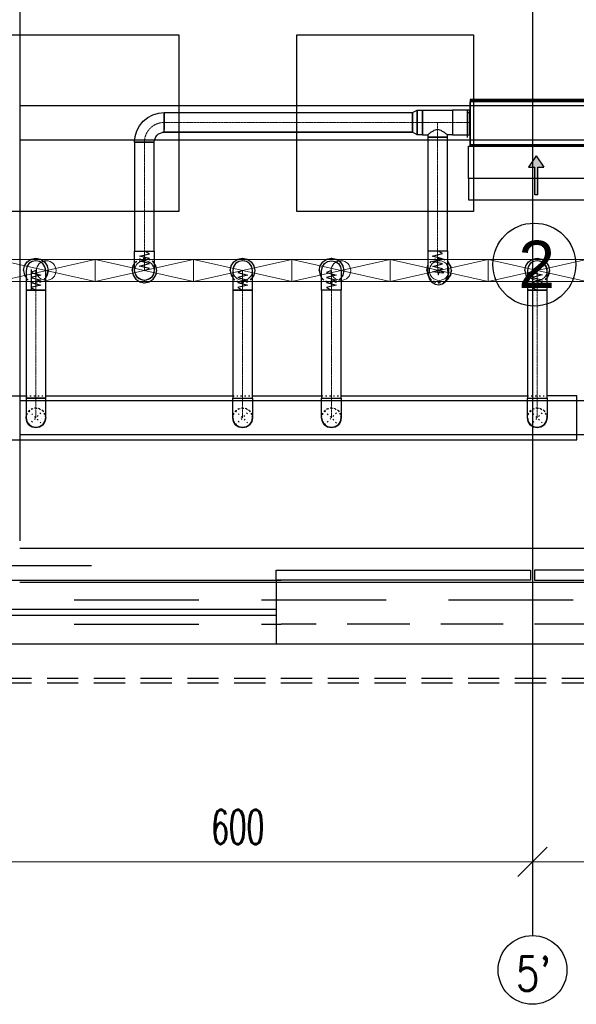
# Model space of a CAD drawing. Header units: centimetres. Extents: x -149939 to 48626, y -46000 to 152985.
# Tile 11 of 256: x -45760 to -40094, y 533 to 10553. Entities that reach past the tile are written whole.
import ezdxf

# ---------------------------------------------------------------- set-up
doc = ezdxf.new("R2010")
doc.units = ezdxf.units.CM
doc.header["$LTSCALE"] = 50
doc.header["$PDMODE"] = 35
doc.header["$PDSIZE"] = 0.1
for name, pattern in [('CADVENT_CENTERLINE', [9.9, 7.4, -1, 0.5, -1]), ('CADVENT_HIDDEN', [0.8, 0.25, -0.55]), ('Kondygnacja  -0_5$0$HIDDEN', [9.525, 6.35, -3.175]), ('Kondygnacja  -0_5$0$HIDDEN2', [4.7625, 3.175, -1.5875]), ('Osie rzutów$0$DASHDOT2', [12.7, 6.35, -3.175, 0, -3.175])]:
    doc.linetypes.add(name, pattern=pattern)
doc.layers.get('0').update_dxf_attribs({"color": 8})
doc.layers.get('DEFPOINTS').update_dxf_attribs({"color": 8})
for name, color, linetype in [('01-103-Went PP_poziom-0_5$0$L_Nawiew', 7, 'Continuous'), ('bgde-nawiewDETAILS', 1, 'Continuous'), ('bgde-nawiewEXP', 7, 'Continuous'), ('bgde-nawiewHIDDEN', 250, 'Continuous'), ('bgde-wywiewSOL', 5, 'Continuous'), ('Kondygnacja  -0_5$0$ARCH_ELEMENTY_POWYŻEJ RZUTU', 8, 'Kondygnacja  -0_5$0$HIDDEN2'), ('Kondygnacja  -0_5$0$ARCH_KONSTR_POWYŻEJ RZUTU', 8, 'Kondygnacja  -0_5$0$HIDDEN'), ('Kondygnacja  -0_5$0$ARCH_KONSTR_POWYŻEJ RZUTU_IST', 8, 'Kondygnacja  -0_5$0$HIDDEN2'), ('Kondygnacja  -0_5$0$ARCH_NIEWIDOK_IST', 8, 'Kondygnacja  -0_5$0$HIDDEN'), ('Kondygnacja  -0_5$0$ARCH_WIDOK_IST', 8, 'Continuous'), ('Kondygnacja  -0_5$0$ARCH_ŚLUSARKA_DRZWI', 8, 'Continuous'), ('Kondygnacja  -0_5$0$ARCH_ŚLUSARKA_OKNA_IST', 8, 'Continuous'), ('Osie rzutów$0$ARCH_INFO_OSIE_IST', 8, 'Osie rzutów$0$DASHDOT2'), ('Osie rzutów$0$ARCH_INFO_OSIE_OPISY_IST', 8, 'Continuous')]:
    doc.layers.add(name, color=color, linetype=linetype)
for name, color, linetype, lineweight in [('bgde-nawiewCEN', 7, 'Continuous', 13), ('bgde_nawiewnik', 11, 'Continuous', 5), ('Osie rzutów$0$ARCH_INFO_WYMIARY', 8, 'Continuous', 9), ('RFCU', 6, 'Continuous', 30)]:
    doc.layers.add(name, color=color, linetype=linetype, lineweight=lineweight)
doc.styles.add('Arial', font='ARIAL.TTF')
doc.styles.add('Osie rzutów$0$ROMANS-250-CM', font='romans.shx', dxfattribs={"width": 0.8, "height": 50})
doc.styles.add('Osie rzutów$0$wymiary_cuprum', font='Romans.shx', dxfattribs={"width": 0.6})
doc.dimstyles.new('Osie rzutów$0$ARCH_ CT', dxfattribs={"dimtxt": 20, "dimasz": 20, "dimexe": 12, "dimexo": 20, "dimgap": 5, "dimtad": 1, "dimdec": 1, "dimrnd": 0.5, "dimzin": 9, "dimdsep": 46, "dimtxsty": 'Osie rzutów$0$wymiary_cuprum', "dimblk": 'Osie rzutów$0$_Oblique', "dimcen": 8, "dimdle": 12, "dimclrd": 256, "dimclre": 256, "dimclrt": 55, "dimadec": 1, "dimazin": 0, "dimtfac": 1, "dimtdec": 1, "dimtmove": 1, "dimatfit": 2, "dimldrblk": 'Osie rzutów$0$_Dot', "dimfxl": 50, "dimtolj": 1, "dimtzin": 0, "dimlwd": -1, "dimlwe": -1, "dimarcsym": 0})

# ---------------------------------------------------------------- blocks, each defined once
blk = doc.blocks.new('Osie rzutów$0$_Oblique')
at = {"color": 0, "linetype": 'ByBlock', "lineweight": -2}
blk.add_line((-0.5, -0.5), (0.5, 0.5), dxfattribs=at)
blk = doc.blocks.new('*D281')
at = {"layer": 'DEFPOINTS', "color": 0}
for p in [(8060, 4732.2), (8660, 4732.2), (8660, 4698.3)]:
    blk.add_point(p, dxfattribs=at)
at = {"layer": 'Osie rzutów$0$ARCH_INFO_WYMIARY'}
for p, q in [((8060, 4717.2), (8060, 4690.3)), ((8660, 4717.2), (8660, 4690.3)), ((8052, 4698.3), (8668, 4698.3))]:
    blk.add_line(p, q, dxfattribs=at)
at = {"layer": 'Osie rzutów$0$ARCH_INFO_WYMIARY', "xscale": 30, "yscale": 30, "zscale": 30, "rotation": 180}
blk.add_blockref('Osie rzutów$0$_Oblique', (8060, 4698.3), dxfattribs=at)
at = {"layer": 'Osie rzutów$0$ARCH_INFO_WYMIARY', "xscale": 30, "yscale": 30, "zscale": 30}
blk.add_blockref('Osie rzutów$0$_Oblique', (8660, 4698.3), dxfattribs=at)
at = {"layer": 'Osie rzutów$0$ARCH_INFO_WYMIARY', "color": 55, "insert": (8360, 4733.8), "char_height": 35, "attachment_point": 5, "style": 'Osie rzutów$0$wymiary_cuprum'}
blk.add_mtext('\\A1;600', dxfattribs=at)
blk = doc.blocks.new('Osie rzutów$0$_Dot')
at = {"color": 0, "linetype": 'ByBlock', "lineweight": -2}
blk.add_line((-0.5, 0), (-1, 0), dxfattribs=at)
at = {"color": 0, "linetype": 'ByBlock', "const_width": 0.5}
blk.add_lwpolyline([(-0.25, 0, 1), (0.25, 0, 1)], format="xyb", close=True, dxfattribs=at)
blk = doc.blocks.new('*D282')
at = {"layer": 'DEFPOINTS', "color": 0}
for p in [(7460, 4732.2), (8060, 4732.2), (8060, 4698.3)]:
    blk.add_point(p, dxfattribs=at)
at = {"layer": 'Osie rzutów$0$ARCH_INFO_WYMIARY'}
for p, q in [((7460, 4717.2), (7460, 4690.3)), ((8060, 4717.2), (8060, 4690.3)), ((7452, 4698.3), (8068, 4698.3))]:
    blk.add_line(p, q, dxfattribs=at)
at = {"layer": 'Osie rzutów$0$ARCH_INFO_WYMIARY', "xscale": 30, "yscale": 30, "zscale": 30, "rotation": 180}
blk.add_blockref('Osie rzutów$0$_Oblique', (7460, 4698.3), dxfattribs=at)
at = {"layer": 'Osie rzutów$0$ARCH_INFO_WYMIARY', "xscale": 30, "yscale": 30, "zscale": 30}
blk.add_blockref('Osie rzutów$0$_Oblique', (8060, 4698.3), dxfattribs=at)
at = {"layer": 'Osie rzutów$0$ARCH_INFO_WYMIARY', "color": 55, "insert": (7760, 4733.8), "char_height": 35, "attachment_point": 5, "style": 'Osie rzutów$0$wymiary_cuprum'}
blk.add_mtext('\\A1;600', dxfattribs=at)
blk = doc.blocks.new('Kondygnacja  -0_5$0$konstrukcja istniejąca -0.5')
at = {"layer": 'Kondygnacja  -0_5$0$ARCH_KONSTR_POWYŻEJ RZUTU_IST', "ltscale": 10}
for p, q in [((7538, 5017.5), (8581.5, 5017.5)), ((8581.5, 4982.5), (7538, 4982.5))]:
    blk.add_line(p, q, dxfattribs=at)
for points in [[(7538, 6175), (7538, 5025)], [(7538, 5467.9), (8582, 5467.9)], [(8582, 5432.9), (7538, 5432.9)], [(7538, 5167.9), (8582, 5167.9)], [(8582, 5132.9), (7538, 5132.9)]]:
    blk.add_lwpolyline(points, dxfattribs=at)
blk = doc.blocks.new('A$C066D7839')
at = {"layer": 'bgde_nawiewnik', "color": 7}
for p, q in [((-50, -11.15), (-50, 11.15)), ((-50, 11.15), (50, 11.15)), ((-50, -11.15), (50, 11.15)), ((50, -11.15), (-50, 11.15)), ((50, 11.15), (50, -11.15)), ((50, -11.15), (-50, -11.15))]:
    blk.add_line(p, q, dxfattribs=at)
blk.add_circle((0, 0), 10, dxfattribs=at)
blk = doc.blocks.new('A$C5B3E7367')
at = {"layer": '01-103-Went PP_poziom-0_5$0$L_Nawiew'}
h = blk.add_hatch(color=256, dxfattribs=at)
h.paths.add_polyline_path([(215, 704), (215, 674), (332, 674), (332, 612), (446, 689), (332, 766), (332, 704)])
h.paths.add_polyline_path([(48, 704), (48, 674), (215, 674), (215, 704)])
for p, q in [((215, 1525), (165, 1525)), ((165, 1525), (165, 1505)), ((165, 1505), (215, 1505)), ((215, 1400), (215, 1530)), ((545, 1530), (215, 1530)), ((215, 1530), (215, 1515)), ((545, 1400), (545, 1530)), ((244, 1452), (269, 1452)), ((256, 1452), (256, 1400)), ((326, 1452), (351, 1452)), ((339, 1452), (339, 1400)), ((409, 1452), (434, 1452)), ((421, 1452), (421, 1400)), ((491, 1452), (516, 1452)), ((504, 1452), (504, 1400)), ((0, 1378), (215, 1378)), ((0, 0), (0, 1378)), ((545, 1400), (215, 1400)), ((215, 1400), (215, 1378)), ((215, 1378), (215, 0)), ((545, 0), (545, 1400)), ((48, 704), (332, 704)), ((48, 704), (48, 674)), ((446, 689), (332, 766)), ((332, 704), (332, 766)), ((48, 674), (332, 674)), ((446, 689), (332, 612)), ((332, 612), (332, 674)), ((215, 0), (0, 0)), ((215, 0), (545, 0))]:
    blk.add_line(p, q, dxfattribs=at)
blk = doc.blocks.new('A$C53CA46B8')
at = {"layer": 'bgde-wywiewSOL'}
for p, q in [((113, 511), (-162, 511)), ((-137, 481), (-137, 511)), ((88, 481), (88, 511)), ((200, 481), (-250, 481)), ((-250, 481), (-250, -879)), ((200, 481), (200, -879)), ((200, -879), (-250, -879)), ((-137, -879), (-137, -909)), ((88, -879), (88, -909)), ((113, -909), (-162, -909))]:
    blk.add_line(p, q, dxfattribs=at)
at = {"layer": '01-103-Went PP_poziom-0_5$0$L_Nawiew'}
blk.add_blockref('A$C5B3E7367', (-795, -894), dxfattribs=at)
blk = doc.blocks.new('Osie rzutów')
at = {"layer": 'Osie rzutów$0$ARCH_INFO_OSIE_IST', "ltscale": 10}
for p, q in [((8060, 12510), (8060, 4623.26)), ((4436.04, 5000), (15156.54, 5000))]:
    blk.add_line(p, q, dxfattribs=at)
at = {"layer": 'Osie rzutów$0$ARCH_INFO_OSIE_OPISY_IST'}
blk.add_circle((8060, 4588.26), 35, dxfattribs=at)
at = {"layer": 'Osie rzutów$0$ARCH_INFO_OSIE_OPISY_IST', "style": 'Osie rzutów$0$ROMANS-250-CM', "width": 0.8}
blk.add_text("5'", height=35, dxfattribs=at).set_placement((8043.01, 4566.88))
at = {"layer": 'Osie rzutów$0$ARCH_INFO_WYMIARY'}
for base, p1, p2, picture, middle in [((8060, 4698.26), (7460, 4732.19), (8060, 4732.19), '*D282', (7760, 4733.76)), ((8660, 4698.26), (8060, 4732.19), (8660, 4732.19), '*D281', (8360, 4733.76))]:
    dim = blk.add_linear_dim(base=base, p1=p1, p2=p2, dimstyle='Osie rzutów$0$ARCH_ CT', override={"dimtxt": 35, "dimasz": 30, "dimexe": 8, "dimexo": 15, "dimgap": 18, "dimdle": 8}, dxfattribs=at)
    dim.commit()
    dim.dimension.update_dxf_attribs({"geometry": picture, "text_midpoint": middle})

msp = doc.modelspace()

# ---------------------------------------------------------------- linework, layer by layer
at = {"layer": '01-103-Went PP_poziom-0_5$0$L_Nawiew'}
msp.add_line((-45640.078, 7800.024, 268.272), (-45640.078, 8009.779, 268.272), dxfattribs=at)
at = {"layer": '01-103-Went PP_poziom-0_5$0$L_Nawiew', "elevation": 1920}
for points in [[(-45940, 10400), (-44140, 10400), (-44140, 8600), (-45940, 8600)], [(-42940, 10400), (-41140, 10400), (-41140, 8600), (-42940, 8600)]]:
    msp.add_lwpolyline(points, close=True, dxfattribs=at)
at = {"layer": 'bgde-nawiewCEN', "linetype": 'CADVENT_CENTERLINE', "ltscale": 0.06}
for p, q in [((-41762.861, 9507.233), (-44289.994, 9507.233)), ((-41659.861, 9507.233), (-41762.861, 9507.233)), ((-41659.861, 9507.233), (-41506.861, 9507.233)), ((-41506.861, 9357.233), (-41506.861, 9507.233)), ((-41506.861, 9507.233), (-41353.861, 9507.233)), ((-41353.861, 9507.233), (-41180.169, 9507.233)), ((-41176.169, 9507.233), (-41180.169, 9507.233)), ((-41506.861, 9357.233), (-41506.861, 8200.173)), ((-44489.994, 9307.233), (-44489.994, 8198.395)), ((-44489.994, 8198.395), (-44489.994, 8179.873)), ((-44489.994, 8179.873), (-44489.994, 8129.237)), ((-44489.994, 8129.237), (-44489.994, 8101.703)), ((-41506.861, 8200.173), (-41506.861, 8165.505)), ((-41506.861, 8165.505), (-41506.044, 8075.281)), ((-44489.994, 8101.703), (-44489.994, 8078.396)), ((-44489.994, 8078.396), (-44489.994, 8058.964)), ((-44489.994, 8058.964), (-44489.994, 8043.054)), ((-44489.994, 8043.054), (-44489.994, 8030.315)), ((-44489.994, 8030.315), (-44489.994, 8020.393)), ((-44489.994, 8020.393), (-44489.994, 8012.937)), ((-41506.044, 8075.281), (-41505.112, 8032.173)), ((-41505.112, 8032.173), (-41503.911, 8000.178)), ((-45595.324, 7999.666), (-45595.324, 7999.92)), ((-45595.324, 7999.92), (-45595.324, 7999.839)), ((-45595.324, 7998.659), (-45595.324, 7999.666)), ((-45595.324, 7996.566), (-45595.324, 7998.659)), ((-45595.324, 7993.031), (-45595.324, 7996.566)), ((-45595.324, 7987.702), (-45595.324, 7993.031)), ((-45595.324, 7980.223), (-45595.324, 7987.702)), ((-45595.324, 7970.24), (-45595.324, 7980.223)), ((-45595.324, 7957.398), (-45595.324, 7970.24)), ((-45595.324, 7941.343), (-45595.324, 7957.398)), ((-45595.324, 7921.721), (-45595.324, 7941.343)), ((-45595.324, 7898.177), (-45595.324, 7921.721)), ((-44489.994, 8012.937), (-44489.994, 8007.595)), ((-44489.994, 8007.595), (-44489.994, 8004.013)), ((-44489.994, 8004.013), (-44489.994, 8001.841)), ((-44489.994, 8001.841), (-44489.994, 8000.726)), ((-44489.994, 8000.726), (-44489.994, 8000.256)), ((-43490.849, 7999.782), (-43490.849, 8000.256)), ((-43490.849, 7998.657), (-43490.849, 7999.782)), ((-43490.849, 7996.467), (-43490.849, 7998.657)), ((-43490.849, 7992.855), (-43490.849, 7996.467)), ((-43490.849, 7987.467), (-43490.849, 7992.855)), ((-43490.849, 7979.948), (-43490.849, 7987.467)), ((-43490.849, 7969.942), (-43490.849, 7979.948)), ((-43490.849, 7957.093), (-43490.849, 7969.942)), ((-43490.849, 7941.048), (-43490.849, 7957.093)), ((-43490.849, 7921.45), (-43490.849, 7941.048)), ((-43490.849, 7897.944), (-43490.849, 7921.45)), ((-42586.932, 7999.97), (-42586.932, 8000.444)), ((-42586.932, 7998.844), (-42586.932, 7999.97)), ((-42586.932, 7996.651), (-42586.932, 7998.844)), ((-42586.932, 7993.036), (-42586.932, 7996.651)), ((-42586.932, 7987.644), (-42586.932, 7993.036)), ((-42586.932, 7980.118), (-42586.932, 7987.644)), ((-42586.932, 7970.103), (-42586.932, 7980.118)), ((-42586.932, 7957.244), (-42586.932, 7970.103)), ((-42586.932, 7941.185), (-42586.932, 7957.244)), ((-42586.932, 7921.57), (-42586.932, 7941.185)), ((-42586.932, 7898.044), (-42586.932, 7921.57)), ((-41503.911, 8000.178), (-41502.501, 7977.962)), ((-41502.501, 7977.962), (-41500.941, 7964.192)), ((-41500.941, 7964.192), (-41499.292, 7957.534)), ((-41499.292, 7957.534), (-41497.612, 7956.655)), ((-41497.612, 7956.655), (-41495.963, 7960.22)), ((-41495.963, 7960.22), (-41494.403, 7966.896)), ((-41494.403, 7966.896), (-41492.993, 7975.349)), ((-41492.993, 7975.349), (-41491.792, 7984.245)), ((-41491.792, 7984.245), (-41490.86, 7992.251)), ((-41490.86, 7992.251), (-41490.043, 8000.256)), ((-40492.238, 8000.81), (-40492.238, 8000.917)), ((-40492.238, 8000.917), (-40492.238, 8000.782)), ((-40492.238, 7999.882), (-40492.238, 8000.81)), ((-40492.238, 7997.855), (-40492.238, 7999.882)), ((-40492.238, 7994.375), (-40492.238, 7997.855)), ((-40492.238, 7989.087), (-40492.238, 7994.375)), ((-40492.238, 7981.64), (-40492.238, 7989.087)), ((-40492.238, 7971.677), (-40492.238, 7981.64)), ((-40492.238, 7958.847), (-40492.238, 7971.677)), ((-40492.238, 7942.796), (-40492.238, 7958.847)), ((-40492.238, 7923.169), (-40492.238, 7942.796)), ((-40492.238, 7899.613), (-40492.238, 7923.169)), ((-45595.324, 7870.357), (-45595.324, 7898.177)), ((-45595.324, 7819.188), (-45595.324, 7870.357)), ((-45595.324, 7800.47), (-45595.324, 7819.188)), ((-43490.849, 7870.176), (-43490.849, 7897.944)), ((-43490.849, 7819.109), (-43490.849, 7870.176)), ((-43490.849, 7800.429), (-43490.849, 7819.109)), ((-42586.932, 7870.251), (-42586.932, 7898.044)), ((-42586.932, 7819.14), (-42586.932, 7870.251)), ((-42586.932, 7800.444), (-42586.932, 7819.14)), ((-40492.238, 7871.774), (-40492.238, 7899.613)), ((-40492.238, 7820.567), (-40492.238, 7871.774)), ((-40492.238, 7801.834), (-40492.238, 7820.567)), ((-45595.324, 6701.338), (-45595.324, 7800.47)), ((-43490.849, 6701.338), (-43490.849, 7800.429)), ((-42586.932, 6701.338), (-42586.932, 7800.444)), ((-40492.238, 6701.338), (-40492.238, 7801.834)), ((-45595.324, 6501.338), (-45595.324, 6701.338)), ((-43490.849, 6701.338), (-43490.849, 6501.338)), ((-42586.932, 6701.338), (-42586.932, 6501.338)), ((-40492.238, 6701.338), (-40492.238, 6501.338))]:
    msp.add_line(p, q, dxfattribs=at)
msp.add_arc((-44289.994, 9307.233), 200, 90, 180, dxfattribs=at)
at = {"layer": 'bgde-nawiewDETAILS', "linetype": 'CADVENT_HIDDEN'}
for p, q in [((-45666.034, 6430.628), (-45524.613, 6572.049)), ((-45666.034, 6572.049), (-45524.613, 6430.628)), ((-43561.56, 6430.628), (-43420.138, 6572.049)), ((-43561.56, 6572.049), (-43420.138, 6430.628)), ((-42657.643, 6430.628), (-42516.221, 6572.049)), ((-42657.643, 6572.049), (-42516.221, 6430.628)), ((-40562.948, 6430.628), (-40421.527, 6572.049)), ((-40562.948, 6572.049), (-40421.527, 6430.628))]:
    msp.add_line(p, q, dxfattribs=at)
at = {"layer": 'bgde-nawiewEXP', "linetype": 'Continuous'}
for points in [[(-41176.169, 9732.233), (-39816.169, 9732.233), (-39816.169, 9742.233), (-41176.169, 9742.233)], [(-41176.169, 9282.233), (-39816.169, 9282.233), (-39816.169, 9732.233), (-41176.169, 9732.233)], [(-41762.861, 9407.233), (-41762.861, 9607.233), (-41714.704, 9632.233), (-41714.704, 9382.233)], [(-41714.704, 9382.233), (-41714.704, 9632.233), (-41659.861, 9632.233), (-41659.861, 9382.233)], [(-41353.861, 9382.233), (-41180.169, 9382.233), (-41180.169, 9632.233), (-41353.861, 9632.233), (-41353.861, 9391.748)], [(-44289.994, 9407.233), (-44289.994, 9607.233), (-41762.861, 9607.233), (-41762.861, 9407.233)], [(-41606.861, 8200.173), (-41406.861, 8200.173), (-41406.861, 9357.233), (-41606.861, 9357.233)], [(-44589.994, 8198.395), (-44389.994, 8198.395), (-44389.994, 9307.233), (-44589.994, 9307.233)], [(-44589.994, 8179.873), (-44589.994, 8198.395), (-44389.994, 8198.395), (-44389.994, 8000.256), (-44397.606, 7961.988), (-44419.283, 7929.545), (-44451.725, 7907.868), (-44489.994, 7900.256), (-44528.262, 7907.868), (-44560.705, 7929.545), (-44582.382, 7961.988), (-44589.994, 8000.256), (-44589.994, 8129.237)], [(-45695.324, 7987.702), (-45695.324, 7800.47), (-45495.324, 7800.47), (-45495.324, 7999.92), (-45502.936, 8038.188), (-45524.613, 8070.63), (-45557.055, 8092.308), (-45595.324, 8099.92), (-45633.592, 8092.308), (-45666.034, 8070.63), (-45687.712, 8038.188), (-45695.324, 7999.92), (-45695.324, 7993.031)], [(-43590.849, 7957.093), (-43590.849, 7800.429), (-43390.849, 7800.429), (-43390.849, 8000.256), (-43398.461, 8038.524), (-43420.138, 8070.967), (-43452.581, 8092.644), (-43490.849, 8100.256), (-43529.117, 8092.644), (-43561.56, 8070.967), (-43583.237, 8038.524), (-43590.849, 8000.256), (-43590.849, 7969.942)], [(-42686.932, 6501.338), (-42686.932, 6701.338), (-42486.932, 6701.338), (-42486.932, 7800.444), (-42686.932, 7800.444), (-42686.932, 8000.444), (-42679.32, 8038.712), (-42657.643, 8071.154), (-42625.2, 8092.832), (-42586.932, 8100.444), (-42548.664, 8092.832), (-42516.221, 8071.154), (-42494.544, 8038.712), (-42486.932, 8000.444), (-42486.932, 7800.444), (-42686.932, 7800.444), (-42686.932, 6701.338), (-42486.932, 6701.338), (-42486.932, 6501.338), (-42494.544, 6463.07), (-42516.221, 6430.628), (-42548.664, 6408.95), (-42586.932, 6401.338), (-42625.2, 6408.95), (-42657.643, 6430.628), (-42679.32, 6463.07)], [(-40592.238, 7989.087), (-40592.238, 7801.834), (-40392.238, 7801.834), (-40392.238, 8000.917), (-40399.85, 8039.185), (-40421.527, 8071.627), (-40453.969, 8093.305), (-40492.238, 8100.917), (-40530.506, 8093.305), (-40562.948, 8071.627), (-40584.626, 8039.185), (-40592.238, 8000.917), (-40592.238, 7994.375)], [(-45695.324, 6701.338), (-45495.324, 6701.338), (-45495.324, 7800.47), (-45695.324, 7800.47)], [(-43590.849, 6701.338), (-43390.849, 6701.338), (-43390.849, 7800.429), (-43590.849, 7800.429)], [(-40592.238, 6501.338), (-40592.238, 6701.338), (-40392.238, 6701.338), (-40392.238, 7801.834), (-40592.238, 7801.834), (-40592.238, 6701.338), (-40392.238, 6701.338), (-40392.238, 6501.338), (-40399.85, 6463.07), (-40421.527, 6430.628), (-40453.969, 6408.95), (-40492.238, 6401.338), (-40530.506, 6408.95), (-40562.948, 6430.628), (-40584.626, 6463.07)], [(-45695.324, 6501.338), (-45687.712, 6463.07), (-45666.034, 6430.628), (-45633.592, 6408.95), (-45595.324, 6401.338), (-45557.055, 6408.95), (-45524.613, 6430.628), (-45502.936, 6463.07), (-45495.324, 6501.338), (-45495.324, 6701.338), (-45695.324, 6701.338), (-45695.324, 6505.181)], [(-43590.849, 6501.338), (-43590.849, 6701.338), (-43390.849, 6701.338), (-43390.849, 6501.338), (-43398.461, 6463.07), (-43420.138, 6430.628), (-43452.581, 6408.95), (-43490.849, 6401.338), (-43529.117, 6408.95), (-43561.56, 6430.628), (-43583.237, 6463.07)], [(-45695.324, 6501.338), (-45687.712, 6463.07), (-45666.034, 6430.628), (-45633.592, 6408.95), (-45595.324, 6401.338), (-45557.055, 6408.95), (-45524.613, 6430.628), (-45502.936, 6463.07), (-45495.324, 6501.338), (-45502.936, 6463.07), (-45524.613, 6430.628), (-45557.055, 6408.95), (-45595.324, 6401.338), (-45633.592, 6408.95), (-45666.034, 6430.628), (-45687.712, 6463.07)], [(-43590.849, 6501.338), (-43583.237, 6463.07), (-43561.56, 6430.628), (-43529.117, 6408.95), (-43490.849, 6401.338), (-43452.581, 6408.95), (-43420.138, 6430.628), (-43398.461, 6463.07), (-43390.849, 6501.338), (-43398.461, 6463.07), (-43420.138, 6430.628), (-43452.581, 6408.95), (-43490.849, 6401.338), (-43529.117, 6408.95), (-43561.56, 6430.628), (-43583.237, 6463.07)], [(-42686.932, 6501.338), (-42679.32, 6463.07), (-42657.643, 6430.628), (-42625.2, 6408.95), (-42586.932, 6401.338), (-42548.664, 6408.95), (-42516.221, 6430.628), (-42494.544, 6463.07), (-42486.932, 6501.338), (-42494.544, 6463.07), (-42516.221, 6430.628), (-42548.664, 6408.95), (-42586.932, 6401.338), (-42625.2, 6408.95), (-42657.643, 6430.628), (-42679.32, 6463.07)], [(-40592.238, 6501.338), (-40584.626, 6463.07), (-40562.948, 6430.628), (-40530.506, 6408.95), (-40492.238, 6401.338), (-40453.969, 6408.95), (-40421.527, 6430.628), (-40399.85, 6463.07), (-40392.238, 6501.338), (-40399.85, 6463.07), (-40421.527, 6430.628), (-40453.969, 6408.95), (-40492.238, 6401.338), (-40530.506, 6408.95), (-40562.948, 6430.628), (-40584.626, 6463.07)]]:
    msp.add_lwpolyline(points, close=True, dxfattribs=at)
for points in [[(-41659.861, 9382.233), (-41659.861, 9632.233), (-41353.861, 9632.233), (-41353.861, 9382.233), (-41406.861, 9382.233)], [(-41180.169, 9382.233), (-41180.169, 9632.233), (-41176.169, 9632.233)], [(-44589.994, 9307.233), (-44584.229, 9365.76), (-44567.158, 9422.038), (-44539.435, 9473.904), (-44502.126, 9519.365), (-44456.665, 9556.674), (-44404.799, 9584.397), (-44348.521, 9601.469), (-44289.994, 9607.233), (-44289.994, 9507.233)], [(-44289.994, 9507.233), (-44289.994, 9545.501)], [(-44289.994, 9468.965), (-44289.994, 9507.233)], [(-44289.994, 9507.233), (-44289.994, 9468.965)], [(-44289.994, 9468.965), (-44289.994, 9436.522)], [(-44289.994, 9436.522), (-44289.994, 9468.965)], [(-44289.994, 9414.845), (-44289.994, 9436.522)], [(-41659.861, 9382.233), (-41606.861, 9382.233), (-41606.861, 9357.233), (-41406.861, 9357.233), (-41406.861, 9382.233), (-41414.473, 9389.845), (-41420.866, 9391.748), (-41436.151, 9407.033), (-41462.607, 9418.845), (-41468.593, 9424.831), (-41506.861, 9436.223), (-41545.13, 9424.831), (-41551.116, 9418.845), (-41577.572, 9407.033), (-41592.857, 9391.748), (-41599.249, 9389.845), (-41606.861, 9382.233)], [(-44589.994, 9307.233), (-44389.994, 9307.233), (-44388.072, 9326.742), (-44382.382, 9345.501), (-44373.141, 9362.79), (-44360.705, 9377.944), (-44345.551, 9390.38), (-44328.262, 9399.621), (-44309.503, 9405.312), (-44289.994, 9407.233)], [(-44289.994, 9407.233), (-44309.503, 9405.312)], [(-44289.994, 9414.845), (-44289.994, 9407.233)], [(-44289.994, 9407.233), (-44289.994, 9414.845)], [(-44289.994, 9407.233), (-41762.861, 9407.233)], [(-41180.169, 9382.233), (-41176.169, 9382.233)], [(-45720.324, 7999.722), (-45720.324, 7999.839), (-45710.809, 8047.674), (-45683.712, 8088.227), (-45643.159, 8115.324), (-45595.324, 8124.839), (-45547.488, 8115.324), (-45506.935, 8088.227), (-45479.839, 8047.674), (-45470.324, 7999.839), (-45479.839, 7952.003), (-45495.324, 7928.829)], [(-43615.849, 8000.256), (-43606.334, 8048.091), (-43579.237, 8088.644), (-43538.684, 8115.741), (-43490.849, 8125.256), (-43443.014, 8115.741), (-43402.461, 8088.644), (-43375.364, 8048.091), (-43365.849, 8000.256), (-43375.364, 7952.421), (-43390.849, 7929.246)], [(-42711.932, 8000.444), (-42702.417, 8048.279), (-42675.32, 8088.832), (-42634.767, 8115.929), (-42586.932, 8125.444), (-42539.096, 8115.929), (-42498.544, 8088.832), (-42471.447, 8048.279), (-42461.932, 8000.444), (-42471.447, 7952.608), (-42486.932, 7929.434)], [(-41606.861, 8200.173), (-41606.861, 8165.057), (-41606.035, 8073.847), (-41605.082, 8029.774), (-41603.854, 7997.042), (-41602.416, 7974.396), (-41600.837, 7960.456), (-41592.061, 7923.285), (-41590.218, 7915.847), (-41567.415, 7884.281), (-41534.241, 7863.867), (-41532.287, 7862.843), (-41493.77, 7856.678), (-41455.839, 7865.734), (-41424.267, 7888.631), (-41403.862, 7921.885), (-41402.146, 7925.592), (-41400.552, 7932.417), (-41399.127, 7940.959), (-41393.095, 7979.193), (-41391.887, 7988.143), (-41390.947, 7996.214), (-41390.124, 8004.28), (-41399.27, 8042.211), (-41405.492, 8050.757)], [(-41606.861, 8200.173), (-41406.861, 8200.173), (-41406.861, 8165.953), (-41406.053, 8076.716), (-41405.142, 8034.571), (-41403.969, 8003.313), (-41402.586, 7981.528), (-41401.045, 7967.928)], [(-40617.238, 8000.587), (-40617.238, 8000.782), (-40607.723, 8048.617), (-40580.626, 8089.17), (-40540.073, 8116.266), (-40492.238, 8125.781), (-40444.402, 8116.266), (-40403.849, 8089.17), (-40376.753, 8048.617), (-40367.238, 8000.782), (-40376.753, 7952.946), (-40392.238, 7929.772)], [(-44614.994, 8000.256), (-44605.479, 7952.421), (-44578.382, 7911.868), (-44537.829, 7884.771), (-44489.994, 7875.256), (-44442.158, 7884.771), (-44401.605, 7911.868), (-44374.509, 7952.421), (-44364.994, 8000.256), (-44374.509, 8048.091), (-44389.994, 8071.266)], [(-44614.994, 8000.256), (-44605.479, 8048.091), (-44589.994, 8071.266)], [(-41615.043, 8000.256), (-41605.528, 8048.091), (-41605.48, 8048.163)], [(-41419.809, 7899.738), (-41401.655, 7911.868), (-41374.558, 7952.421), (-41365.043, 8000.256), (-41374.558, 8048.091), (-41401.655, 8088.644), (-41406.189, 8091.674)], [(-45720.324, 7999.839), (-45710.809, 7952.003), (-45695.324, 7928.829)], [(-45720.324, 7999.722), (-45710.809, 7951.886), (-45695.324, 7928.712)], [(-45495.324, 7928.712), (-45479.839, 7951.886), (-45470.324, 7999.722), (-45470.324, 7999.839)], [(-43615.849, 8000.256), (-43606.334, 7952.421), (-43590.849, 7929.246)], [(-42711.932, 8000.444), (-42702.417, 7952.608), (-42686.932, 7929.434)], [(-41615.043, 8000.256), (-41605.528, 7952.421), (-41583.483, 7919.429)], [(-40617.238, 8000.782), (-40607.723, 7952.946), (-40592.238, 7929.772)], [(-40617.238, 8000.587), (-40607.723, 7952.752), (-40592.238, 7929.577)], [(-40392.238, 7929.577), (-40376.753, 7952.752), (-40367.238, 8000.587), (-40367.238, 8000.782)], [(-52195.805, 6301.338), (-52195.805, 6701.338), (-51995.805, 6726.338), (-51995.805, 6276.338), (-40088.422, 6276.338), (-40088.422, 6726.338), (-40392.238, 6726.338)], [(-46086.383, 6726.338), (-45695.324, 6726.338)], [(-45495.324, 6726.338), (-43590.849, 6726.338)], [(-43390.849, 6726.338), (-42686.932, 6726.338)], [(-42486.932, 6726.338), (-40592.238, 6726.338)]]:
    msp.add_lwpolyline(points, dxfattribs=at)
at = {"layer": 'bgde-nawiewEXP'}
for points in [[(-44489.994, 8000.256), (-44439.994, 8020.593), (-44539.994, 8045.834), (-44439.994, 8071.467), (-44539.994, 8096.517), (-44439.994, 8121.814), (-44539.994, 8146.938), (-44439.994, 8172.159), (-44489.994, 8198.395)], [(-41490.043, 8000.256), (-41441.505, 7983.698), (-41451.72, 7973.089), (-41553.361, 7988.569), (-41454.662, 8019.047), (-41555.392, 8042.017), (-41455.947, 8069.809), (-41556.305, 8093.745), (-41456.572, 8120.857), (-41556.738, 8146.453), (-41456.83, 8172.507), (-41506.861, 8200.173)], [(-45595.324, 7999.839), (-45645.324, 7979.051), (-45545.324, 7953.688), (-45645.324, 7928.466), (-45545.324, 7903.188), (-45645.324, 7877.67), (-45545.324, 7852.336), (-45645.324, 7826.91), (-45595.324, 7800.47)], [(-43490.849, 8000.256), (-43540.849, 7978.977), (-43440.849, 7953.637), (-43540.849, 7928.438), (-43440.849, 7903.175), (-43540.849, 7877.662), (-43440.849, 7852.325), (-43540.849, 7826.888), (-43490.849, 7800.429)], [(-42586.932, 8000.444), (-42636.932, 7979.146), (-42536.932, 7953.784), (-42636.932, 7928.564), (-42536.932, 7903.279), (-42636.932, 7877.744), (-42536.932, 7852.385), (-42636.932, 7826.926), (-42586.932, 7800.444)], [(-40492.238, 8000.782), (-40542.238, 7980.471), (-40442.238, 7955.139), (-40542.238, 7929.916), (-40442.238, 7904.627), (-40542.238, 7879.092), (-40442.238, 7853.74), (-40542.238, 7828.295), (-40492.238, 7801.834)]]:
    msp.add_lwpolyline(points, dxfattribs=at)
at = {"layer": 'bgde-nawiewHIDDEN', "linetype": 'CADVENT_HIDDEN'}
for points in [[(-41176.169, 9382.233), (-41176.169, 9632.233)], [(-44614.994, 8000.256), (-44605.479, 7952.421), (-44578.382, 7911.868), (-44537.829, 7884.771), (-44489.994, 7875.256), (-44442.158, 7884.771), (-44401.605, 7911.868), (-44374.509, 7952.421), (-44364.994, 8000.256), (-44374.509, 8048.091), (-44401.605, 8088.644), (-44442.158, 8115.741), (-44489.994, 8125.256), (-44537.829, 8115.741), (-44578.382, 8088.644), (-44589.994, 8071.266)], [(-44614.994, 8000.256), (-44605.479, 8048.091), (-44578.382, 8088.644), (-44537.829, 8115.741), (-44489.994, 8125.256), (-44442.158, 8115.741), (-44401.605, 8088.644), (-44389.994, 8071.266)], [(-43615.849, 8000.256), (-43606.334, 8048.091), (-43579.237, 8088.644), (-43538.684, 8115.741), (-43490.849, 8125.256), (-43443.014, 8115.741), (-43402.461, 8088.644), (-43375.364, 8048.091), (-43365.849, 8000.256), (-43375.364, 7952.421), (-43402.461, 7911.868), (-43443.014, 7884.771), (-43490.849, 7875.256), (-43538.684, 7884.771), (-43579.237, 7911.868), (-43538.684, 7884.771), (-43490.849, 7875.256), (-43443.014, 7884.771), (-43402.461, 7911.868), (-43390.849, 7929.246)], [(-42711.932, 8000.444), (-42702.417, 8048.279), (-42675.32, 8088.832), (-42634.767, 8115.929), (-42586.932, 8125.444), (-42539.096, 8115.929), (-42498.544, 8088.832), (-42471.447, 8048.279), (-42461.932, 8000.444), (-42471.447, 7952.608), (-42498.544, 7912.055), (-42539.096, 7884.959), (-42586.932, 7875.444), (-42634.767, 7884.959), (-42675.32, 7912.055), (-42634.767, 7884.959), (-42586.932, 7875.444), (-42539.096, 7884.959), (-42498.544, 7912.055), (-42486.932, 7929.434)], [(-41578.431, 8088.644), (-41537.878, 8115.741), (-41490.043, 8125.256), (-41442.208, 8115.741), (-41406.189, 8091.674)], [(-41578.431, 8088.644), (-41537.878, 8115.741), (-41490.043, 8125.256), (-41442.208, 8115.741), (-41401.655, 8088.644), (-41374.558, 8048.091), (-41365.043, 8000.256), (-41374.558, 7952.421), (-41401.655, 7911.868), (-41442.208, 7884.771), (-41490.043, 7875.256), (-41537.878, 7884.771), (-41578.431, 7911.868), (-41537.878, 7884.771), (-41490.043, 7875.256), (-41442.208, 7884.771), (-41419.809, 7899.738)], [(-41615.043, 8000.256), (-41605.528, 8048.091), (-41578.431, 8088.644), (-41605.48, 8048.163)], [(-45695.324, 7928.829), (-45683.712, 7911.45), (-45643.159, 7884.354), (-45595.324, 7874.839), (-45547.488, 7884.354), (-45506.935, 7911.45), (-45495.324, 7928.829)], [(-45695.324, 7928.712), (-45683.712, 7911.334), (-45643.159, 7884.237), (-45595.324, 7874.722), (-45547.488, 7884.237), (-45506.935, 7911.334), (-45495.324, 7928.712)], [(-43615.849, 8000.256), (-43606.334, 7952.421), (-43579.237, 7911.868), (-43590.849, 7929.246)], [(-42711.932, 8000.444), (-42702.417, 7952.608), (-42675.32, 7912.055), (-42686.932, 7929.434)], [(-41615.043, 8000.256), (-41605.528, 7952.421), (-41578.431, 7911.868), (-41583.483, 7919.429)], [(-40592.238, 7929.772), (-40580.626, 7912.394), (-40540.073, 7885.297), (-40492.238, 7875.782), (-40444.402, 7885.297), (-40403.849, 7912.394), (-40392.238, 7929.772)], [(-40592.238, 7929.577), (-40580.626, 7912.199), (-40540.073, 7885.102), (-40492.238, 7875.587), (-40444.402, 7885.102), (-40403.849, 7912.199), (-40392.238, 7929.577)], [(-45695.324, 6726.338), (-45495.324, 6726.338)], [(-43590.849, 6726.338), (-43390.849, 6726.338)], [(-42686.932, 6726.338), (-42486.932, 6726.338)], [(-40592.238, 6726.338), (-40392.238, 6726.338)]]:
    msp.add_lwpolyline(points, dxfattribs=at)
for points in [[(-45695.324, 6501.338), (-45687.712, 6539.607), (-45666.034, 6572.049), (-45633.592, 6593.726), (-45595.324, 6601.338), (-45557.055, 6593.726), (-45524.613, 6572.049), (-45502.936, 6539.607), (-45495.324, 6501.338), (-45502.936, 6539.607), (-45524.613, 6572.049), (-45557.055, 6593.726), (-45595.324, 6601.338), (-45633.592, 6593.726), (-45666.034, 6572.049), (-45687.712, 6539.607)], [(-43590.849, 6501.338), (-43583.237, 6539.607), (-43561.56, 6572.049), (-43529.117, 6593.726), (-43490.849, 6601.338), (-43452.581, 6593.726), (-43420.138, 6572.049), (-43398.461, 6539.607), (-43390.849, 6501.338), (-43398.461, 6539.607), (-43420.138, 6572.049), (-43452.581, 6593.726), (-43490.849, 6601.338), (-43529.117, 6593.726), (-43561.56, 6572.049), (-43583.237, 6539.607)], [(-42686.932, 6501.338), (-42679.32, 6539.607), (-42657.643, 6572.049), (-42625.2, 6593.726), (-42586.932, 6601.338), (-42548.664, 6593.726), (-42516.221, 6572.049), (-42494.544, 6539.607), (-42486.932, 6501.338), (-42494.544, 6539.607), (-42516.221, 6572.049), (-42548.664, 6593.726), (-42586.932, 6601.338), (-42625.2, 6593.726), (-42657.643, 6572.049), (-42679.32, 6539.607)], [(-40592.238, 6501.338), (-40584.626, 6539.607), (-40562.948, 6572.049), (-40530.506, 6593.726), (-40492.238, 6601.338), (-40453.969, 6593.726), (-40421.527, 6572.049), (-40399.85, 6539.607), (-40392.238, 6501.338), (-40399.85, 6539.607), (-40421.527, 6572.049), (-40453.969, 6593.726), (-40492.238, 6601.338), (-40530.506, 6593.726), (-40562.948, 6572.049), (-40584.626, 6539.607)]]:
    msp.add_lwpolyline(points, close=True, dxfattribs=at)
at = {"layer": 'Kondygnacja  -0_5$0$ARCH_ELEMENTY_POWYŻEJ RZUTU', "ltscale": 4}
msp.add_line((-37980, 4400), (-43100, 4400), dxfattribs=at)
at = {"layer": 'Kondygnacja  -0_5$0$ARCH_NIEWIDOK_IST', "ltscale": 4}
for p, q in [((-58540, 4650), (-37980, 4650)), ((-58540, 4650), (-37980, 4650)), ((-58540, 4400), (-43100, 4400))]:
    msp.add_line(p, q, dxfattribs=at)
at = {"layer": 'Kondygnacja  -0_5$0$ARCH_NIEWIDOK_IST'}
for points in [[(-39925.355, 3800), (-46540, 3799.984), (-47540, 2799.984), (-48540, 3799.984), (-48540, 4650)], [(-39925.355, 3849.985), (-46560.711, 3849.984), (-47540, 2870.695), (-48490, 3820.695), (-48490, 4650)]]:
    msp.add_lwpolyline(points, dxfattribs=at)
at = {"layer": 'Kondygnacja  -0_5$0$ARCH_WIDOK_IST'}
for p, q in [((-58240, 4850), (-43100, 4850)), ((-58540, 4200), (-37930, 4200))]:
    msp.add_line(p, q, dxfattribs=at)
for points in [[(-43150, 4850), (-43150, 4950), (-40560, 4950), (-40560, 4850)], [(-40520, 4850), (-37930, 4850), (-37930, 4950), (-40520, 4950)]]:
    msp.add_lwpolyline(points, close=True, dxfattribs=at)
at = {"layer": 'Kondygnacja  -0_5$0$ARCH_ŚLUSARKA_DRZWI'}
msp.add_lwpolyline([(-43150, 4850), (-43150, 4200)], dxfattribs=at)
at = {"layer": 'Kondygnacja  -0_5$0$ARCH_ŚLUSARKA_OKNA_IST'}
for p, q in [((-43150, 4550), (-58540, 4550)), ((-43150, 4550), (-58540, 4550)), ((-43150, 4490), (-58540, 4490)), ((-43150, 4490), (-58540, 4490))]:
    msp.add_line(p, q, dxfattribs=at)
at = {"layer": 'RFCU'}
msp.add_circle((-40521.615, 8061.289, -1709.501), 421.787, dxfattribs=at)

# ---------------------------------------------------------------- block references
at = {"layer": '01-103-Went PP_poziom-0_5$0$L_Nawiew', "xscale": -1, "rotation": 270}
msp.add_blockref('A$C53CA46B8', (-40297.308, 9516.68, 210.499), dxfattribs=at)
at = {"layer": '01-103-Went PP_poziom-0_5$0$L_Nawiew', "xscale": 10, "yscale": 10, "zscale": 10}
for p in [(-45490.04, 8000, 1913.286), (-44490.04, 8000, 1913.286), (-43490.04, 8000, 1913.286), (-42490.04, 8000, 1913.286), (-41490.04, 8000, 1913.286), (-40490.04, 8000, 1913.286)]:
    msp.add_blockref('A$C066D7839', p, dxfattribs=at)
at = {"layer": 'Kondygnacja  -0_5$0$ARCH_KONSTR_POWYŻEJ RZUTU', "xscale": 10, "yscale": 10, "zscale": 10}
msp.add_blockref('Kondygnacja  -0_5$0$konstrukcja istniejąca -0.5', (-121140, -45000), dxfattribs=at)
at = {"layer": 'Osie rzutów$0$ARCH_INFO_OSIE_OPISY_IST', "color": 30, "xscale": 10, "yscale": 10, "zscale": 10}
msp.add_blockref('Osie rzutów', (-121140, -45000), dxfattribs=at)

# ---------------------------------------------------------------- texts
at = {"layer": 'RFCU', "insert": (-40684.295, 8303.977, -1709.501), "char_height": 480, "width": 727.77721, "attachment_point": 1, "style": 'Arial'}
msp.add_mtext('2', dxfattribs=at)

doc.saveas('drawing.dxf')
